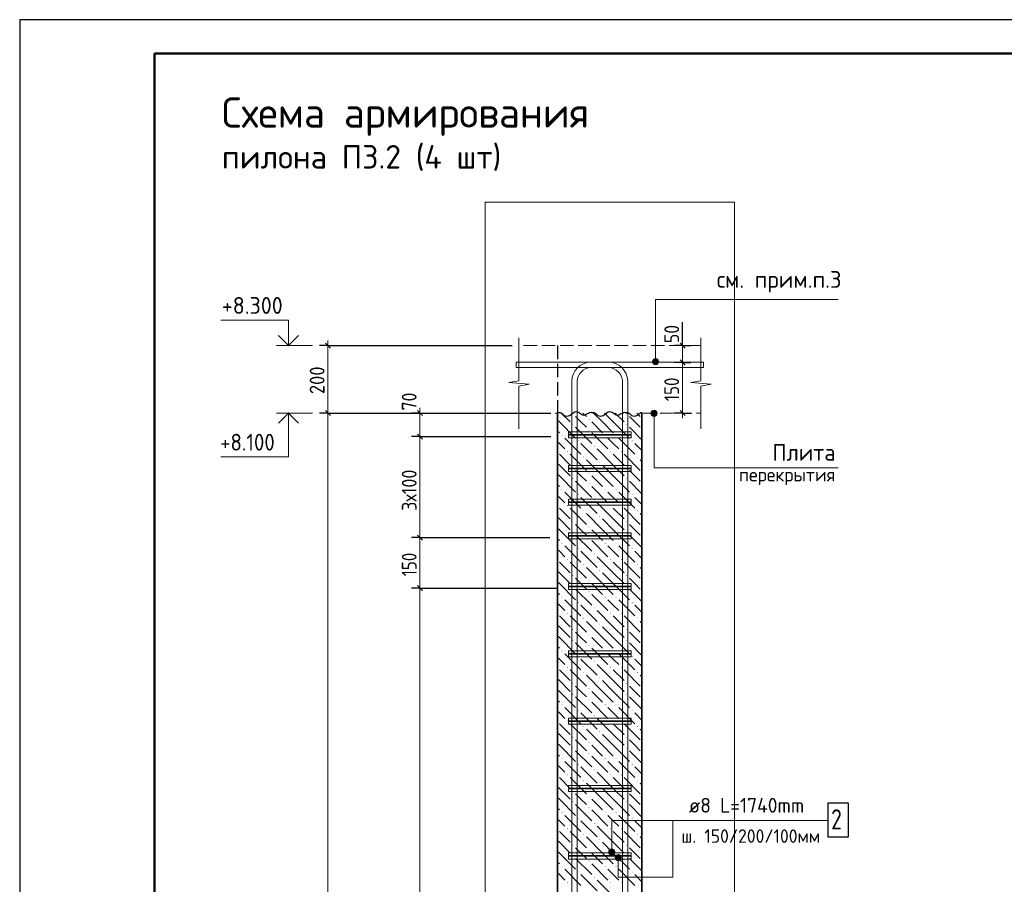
# Model space of a CAD drawing. Header units: millimetres. Extents: x 0 to 50400, y 0 to 35652.
# Tile 3 of 11: x 0 to 17536, y 20239 to 35640. Entities that reach past the tile are written whole.
import ezdxf

# ---------------------------------------------------------------- set-up
doc = ezdxf.new("R2010")
doc.units = ezdxf.units.MM
doc.linetypes.add('______2', pattern=[324, 240, -84])
for name, color, linetype, lineweight in [('Standard', 7, 'Continuous', 25), ('ЖБ Перекрытие верхний уровень', 7, 'Continuous', 35), ('ЖБ Пилон', 7, 'Continuous', 35), ('Заголовок чертежа', 7, 'Continuous', 25), ('Позиционная метка диаметр_ шаг', 7, 'Continuous', 13), ('Позиционная метка линия выноска', 7, 'Continuous', 13), ('Примечания', 7, 'Continuous', 13), ('Размерная линия_ общее', 7, 'Continuous', 13)]:
    doc.layers.add(name, color=color, linetype=linetype, lineweight=lineweight)
doc.layers.add('Размерная выноска', color=7, linetype='Continuous')
doc.layers.add('Стена фоновая арматура Х1', color=7, linetype='______2', true_color=0xa0a0a0)
doc.layers.add('Стена Хомут', color=7, linetype='______2', true_color=0xa0a0a0)
doc.styles.add('ISOCPEUR', font='txt')

msp = doc.modelspace()

# ---------------------------------------------------------------- hatches: boundary and pattern name
at = {"layer": 'ЖБ Пилон', "linetype": 'Continuous', "lineweight": 18, "transparency": 33554687}
for points in [[(9844, 28619), (9852, 28627), (9859, 28619), (9852, 28611)], [(10804, 28619), (10812, 28627), (10819, 28619), (10812, 28611)], [(9844, 28427), (9852, 28435), (9859, 28427), (9852, 28419)], [(10132, 28523), (10140, 28531), (10147, 28523), (10140, 28515)], [(10804, 28427), (10812, 28435), (10819, 28427), (10812, 28419)], [(9652, 28235), (9660, 28243), (9667, 28235), (9660, 28227)], [(10132, 28331), (10140, 28339), (10147, 28331), (10140, 28323)], [(10420, 28235), (10428, 28243), (10435, 28235), (10428, 28227)], [(10612, 28235), (10620, 28243), (10627, 28235), (10620, 28227)], [(9940, 28139), (9948, 28147), (9955, 28139), (9948, 28131)], [(10900, 28139), (10908, 28147), (10915, 28139), (10908, 28131)], [(9748, 27947), (9756, 27955), (9763, 27947), (9756, 27939)], [(10228, 28043), (10236, 28051), (10243, 28043), (10236, 28035)], [(10516, 27947), (10524, 27955), (10531, 27947), (10524, 27939)], [(10708, 27947), (10716, 27955), (10723, 27947), (10716, 27939)], [(10036, 27851), (10044, 27859), (10051, 27851), (10044, 27843)], [(10324, 27755), (10332, 27763), (10339, 27755), (10332, 27747)], [(10996, 27851), (11004, 27859), (11011, 27851), (11004, 27843)], [(9844, 27659), (9852, 27667), (9859, 27659), (9852, 27651)], [(10132, 27563), (10140, 27571), (10147, 27563), (10140, 27555)], [(10804, 27659), (10812, 27667), (10819, 27659), (10812, 27651)], [(9844, 27467), (9852, 27475), (9859, 27467), (9852, 27459)], [(10132, 27371), (10140, 27379), (10147, 27371), (10140, 27363)], [(10804, 27467), (10812, 27475), (10819, 27467), (10812, 27459)], [(9652, 27275), (9660, 27283), (9667, 27275), (9660, 27267)], [(9940, 27179), (9948, 27187), (9955, 27179), (9948, 27171)], [(10420, 27275), (10428, 27283), (10435, 27275), (10428, 27267)], [(10612, 27275), (10620, 27283), (10627, 27275), (10620, 27267)], [(10900, 27179), (10908, 27187), (10915, 27179), (10908, 27171)], [(10228, 27083), (10236, 27091), (10243, 27083), (10236, 27075)], [(9748, 26987), (9756, 26995), (9763, 26987), (9756, 26979)], [(10036, 26891), (10044, 26899), (10051, 26891), (10044, 26883)], [(10516, 26987), (10524, 26995), (10531, 26987), (10524, 26979)], [(10708, 26987), (10716, 26995), (10723, 26987), (10716, 26979)], [(10996, 26891), (11004, 26899), (11011, 26891), (11004, 26883)], [(9844, 26699), (9852, 26707), (9859, 26699), (9852, 26691)], [(10324, 26795), (10332, 26803), (10339, 26795), (10332, 26787)], [(10804, 26699), (10812, 26707), (10819, 26699), (10812, 26691)], [(9844, 26507), (9852, 26515), (9859, 26507), (9852, 26499)], [(10132, 26603), (10140, 26611), (10147, 26603), (10140, 26595)], [(10804, 26507), (10812, 26515), (10819, 26507), (10812, 26499)], [(9652, 26315), (9660, 26323), (9667, 26315), (9660, 26307)], [(10132, 26411), (10140, 26419), (10147, 26411), (10140, 26403)], [(10420, 26315), (10428, 26323), (10435, 26315), (10428, 26307)], [(10612, 26315), (10620, 26323), (10627, 26315), (10620, 26307)], [(9940, 26219), (9948, 26227), (9955, 26219), (9948, 26211)], [(10228, 26123), (10236, 26131), (10243, 26123), (10236, 26115)], [(10900, 26219), (10908, 26227), (10915, 26219), (10908, 26211)], [(9748, 26027), (9756, 26035), (9763, 26027), (9756, 26019)], [(10516, 26027), (10524, 26035), (10531, 26027), (10524, 26019)], [(10708, 26027), (10716, 26035), (10723, 26027), (10716, 26019)], [(10036, 25931), (10044, 25939), (10051, 25931), (10044, 25923)], [(10324, 25835), (10332, 25843), (10339, 25835), (10332, 25827)], [(10996, 25931), (11004, 25939), (11011, 25931), (11004, 25923)], [(9844, 25739), (9852, 25747), (9859, 25739), (9852, 25731)], [(10132, 25643), (10140, 25651), (10147, 25643), (10140, 25635)], [(10804, 25739), (10812, 25747), (10819, 25739), (10812, 25731)], [(9844, 25547), (9852, 25555), (9859, 25547), (9852, 25539)], [(10132, 25451), (10140, 25459), (10147, 25451), (10140, 25443)], [(10804, 25547), (10812, 25555), (10819, 25547), (10812, 25539)], [(9652, 25355), (9660, 25363), (9667, 25355), (9660, 25347)], [(9940, 25259), (9948, 25267), (9955, 25259), (9948, 25251)], [(10420, 25355), (10428, 25363), (10435, 25355), (10428, 25347)], [(10612, 25355), (10620, 25363), (10627, 25355), (10620, 25347)], [(10900, 25259), (10908, 25267), (10915, 25259), (10908, 25251)], [(10228, 25163), (10236, 25171), (10243, 25163), (10236, 25155)], [(9748, 25067), (9756, 25075), (9763, 25067), (9756, 25059)], [(10036, 24971), (10044, 24979), (10051, 24971), (10044, 24963)], [(10516, 25067), (10524, 25075), (10531, 25067), (10524, 25059)], [(10708, 25067), (10716, 25075), (10723, 25067), (10716, 25059)], [(10996, 24971), (11004, 24979), (11011, 24971), (11004, 24963)], [(9844, 24779), (9852, 24787), (9859, 24779), (9852, 24771)], [(10324, 24875), (10332, 24883), (10339, 24875), (10332, 24867)], [(10804, 24779), (10812, 24787), (10819, 24779), (10812, 24771)], [(9844, 24587), (9852, 24595), (9859, 24587), (9852, 24579)], [(10132, 24683), (10140, 24691), (10147, 24683), (10140, 24675)], [(10804, 24587), (10812, 24595), (10819, 24587), (10812, 24579)], [(9652, 24395), (9660, 24403), (9667, 24395), (9660, 24387)], [(10132, 24491), (10140, 24499), (10147, 24491), (10140, 24483)], [(10420, 24395), (10428, 24403), (10435, 24395), (10428, 24387)], [(10612, 24395), (10620, 24403), (10627, 24395), (10620, 24387)], [(9940, 24299), (9948, 24307), (9955, 24299), (9948, 24291)], [(10228, 24203), (10236, 24211), (10243, 24203), (10236, 24195)], [(10900, 24299), (10908, 24307), (10915, 24299), (10908, 24291)], [(9748, 24107), (9756, 24115), (9763, 24107), (9756, 24099)], [(10516, 24107), (10524, 24115), (10531, 24107), (10524, 24099)], [(10708, 24107), (10716, 24115), (10723, 24107), (10716, 24099)], [(10036, 24011), (10044, 24019), (10051, 24011), (10044, 24003)], [(10324, 23915), (10332, 23923), (10339, 23915), (10332, 23907)], [(10996, 24011), (11004, 24019), (11011, 24011), (11004, 24003)], [(9844, 23819), (9852, 23827), (9859, 23819), (9852, 23811)], [(10132, 23723), (10140, 23731), (10147, 23723), (10140, 23715)], [(10804, 23819), (10812, 23827), (10819, 23819), (10812, 23811)], [(9844, 23627), (9852, 23635), (9859, 23627), (9852, 23619)], [(10132, 23531), (10140, 23539), (10147, 23531), (10140, 23523)], [(10804, 23627), (10812, 23635), (10819, 23627), (10812, 23619)], [(9652, 23435), (9660, 23443), (9667, 23435), (9660, 23427)], [(9940, 23339), (9948, 23347), (9955, 23339), (9948, 23331)], [(10420, 23435), (10428, 23443), (10435, 23435), (10428, 23427)], [(10612, 23435), (10620, 23443), (10627, 23435), (10620, 23427)], [(10900, 23339), (10908, 23347), (10915, 23339), (10908, 23331)], [(9748, 23147), (9756, 23155), (9763, 23147), (9756, 23139)], [(10228, 23243), (10236, 23251), (10243, 23243), (10236, 23235)], [(10516, 23147), (10524, 23155), (10531, 23147), (10524, 23139)], [(10708, 23147), (10716, 23155), (10723, 23147), (10716, 23139)], [(10036, 23051), (10044, 23059), (10051, 23051), (10044, 23043)], [(10996, 23051), (11004, 23059), (11011, 23051), (11004, 23043)], [(9844, 22859), (9852, 22867), (9859, 22859), (9852, 22851)], [(10324, 22955), (10332, 22963), (10339, 22955), (10332, 22947)], [(10804, 22859), (10812, 22867), (10819, 22859), (10812, 22851)], [(9844, 22667), (9852, 22675), (9859, 22667), (9852, 22659)], [(10132, 22763), (10140, 22771), (10147, 22763), (10140, 22755)], [(10804, 22667), (10812, 22675), (10819, 22667), (10812, 22659)], [(9652, 22475), (9660, 22483), (9667, 22475), (9660, 22467)], [(10132, 22571), (10140, 22579), (10147, 22571), (10140, 22563)], [(10420, 22475), (10428, 22483), (10435, 22475), (10428, 22467)], [(10612, 22475), (10620, 22483), (10627, 22475), (10620, 22467)], [(9940, 22379), (9948, 22387), (9955, 22379), (9948, 22371)], [(10228, 22283), (10236, 22291), (10243, 22283), (10236, 22275)], [(10900, 22379), (10908, 22387), (10915, 22379), (10908, 22371)], [(9748, 22187), (9756, 22195), (9763, 22187), (9756, 22179)], [(10036, 22091), (10044, 22099), (10051, 22091), (10044, 22083)], [(10516, 22187), (10524, 22195), (10531, 22187), (10524, 22179)], [(10708, 22187), (10716, 22195), (10723, 22187), (10716, 22179)], [(10996, 22091), (11004, 22099), (11011, 22091), (11004, 22083)], [(10324, 21995), (10332, 22003), (10339, 21995), (10332, 21987)], [(9844, 21899), (9852, 21907), (9859, 21899), (9852, 21891)], [(10132, 21803), (10140, 21811), (10147, 21803), (10140, 21795)], [(10804, 21899), (10812, 21907), (10819, 21899), (10812, 21891)], [(9844, 21707), (9852, 21715), (9859, 21707), (9852, 21699)], [(10132, 21611), (10140, 21619), (10147, 21611), (10140, 21603)], [(10804, 21707), (10812, 21715), (10819, 21707), (10812, 21699)], [(9652, 21515), (9660, 21523), (9667, 21515), (9660, 21507)], [(9940, 21419), (9948, 21427), (9955, 21419), (9948, 21411)], [(10420, 21515), (10428, 21523), (10435, 21515), (10428, 21507)], [(10612, 21515), (10620, 21523), (10627, 21515), (10620, 21507)], [(10900, 21419), (10908, 21427), (10915, 21419), (10908, 21411)], [(9748, 21227), (9756, 21235), (9763, 21227), (9756, 21219)], [(10228, 21323), (10236, 21331), (10243, 21323), (10236, 21315)], [(10516, 21227), (10524, 21235), (10531, 21227), (10524, 21219)], [(10708, 21227), (10716, 21235), (10723, 21227), (10716, 21219)], [(10036, 21131), (10044, 21139), (10051, 21131), (10044, 21123)], [(10324, 21035), (10332, 21043), (10339, 21035), (10332, 21027)], [(10996, 21131), (11004, 21139), (11011, 21131), (11004, 21123)], [(9844, 20939), (9852, 20947), (9859, 20939), (9852, 20931)], [(10804, 20939), (10812, 20947), (10819, 20939), (10812, 20931)], [(9844, 20747), (9852, 20755), (9859, 20747), (9852, 20739)], [(10132, 20843), (10140, 20851), (10147, 20843), (10140, 20835)], [(10804, 20747), (10812, 20755), (10819, 20747), (10812, 20739)], [(9652, 20555), (9660, 20563), (9667, 20555), (9660, 20547)], [(10132, 20651), (10140, 20659), (10147, 20651), (10140, 20643)], [(10420, 20555), (10428, 20563), (10435, 20555), (10428, 20547)], [(10612, 20555), (10620, 20563), (10627, 20555), (10620, 20547)], [(9940, 20459), (9948, 20467), (9955, 20459), (9948, 20451)], [(10228, 20363), (10236, 20371), (10243, 20363), (10236, 20355)], [(10900, 20459), (10908, 20467), (10915, 20459), (10908, 20451)], [(9748, 20267), (9756, 20275), (9763, 20267), (9756, 20259)], [(10516, 20267), (10524, 20275), (10531, 20267), (10524, 20259)], [(10708, 20267), (10716, 20275), (10723, 20267), (10716, 20259)]]:
    msp.add_hatch(color=7, dxfattribs=at).paths.add_polyline_path(points, flags=16)
at = {"layer": 'Позиционная метка линия выноска', "linetype": 'Continuous', "lineweight": 13, "transparency": 33554687}
for points in [[(11270, 29547), (11378, 29547), (11371, 29574)], [(11270, 29547), (11371, 29574), (11278, 29574)], [(11278, 29520), (11378, 29547), (11270, 29547)], [(11278, 29574), (11371, 29574), (11351, 29593)], [(11278, 29574), (11351, 29593), (11297, 29593)], [(11278, 29520), (11371, 29520), (11378, 29547)], [(11297, 29500), (11371, 29520), (11278, 29520)], [(11297, 29593), (11351, 29593), (11324, 29601)], [(11297, 29500), (11351, 29500), (11371, 29520)], [(11351, 29500), (11297, 29500), (11324, 29493)], [(11346, 28656), (11253, 28656), (11246, 28629)], [(11346, 28656), (11246, 28629), (11353, 28629)], [(11353, 28629), (11246, 28629), (11253, 28602)], [(11326, 28676), (11272, 28676), (11253, 28656)], [(11326, 28676), (11253, 28656), (11346, 28656)], [(11353, 28629), (11253, 28602), (11346, 28602)], [(11346, 28602), (11253, 28602), (11272, 28583)], [(11272, 28676), (11326, 28676), (11299, 28683)], [(11346, 28602), (11272, 28583), (11326, 28583)], [(11326, 28583), (11272, 28583), (11299, 28575)], [(10518, 20862), (10572, 20862), (10545, 20870)], [(10592, 20843), (10499, 20843), (10491, 20816)], [(10592, 20843), (10491, 20816), (10599, 20816)], [(10599, 20816), (10491, 20816), (10499, 20789)], [(10572, 20862), (10518, 20862), (10499, 20843)], [(10572, 20862), (10499, 20843), (10592, 20843)], [(10599, 20816), (10499, 20789), (10592, 20789)], [(10592, 20789), (10499, 20789), (10518, 20769)], [(10592, 20789), (10518, 20769), (10572, 20769)], [(10572, 20769), (10518, 20769), (10545, 20762)], [(10606, 20714), (10714, 20714), (10706, 20741)], [(10606, 20714), (10706, 20741), (10613, 20741)], [(10613, 20687), (10714, 20714), (10606, 20714)], [(10613, 20741), (10706, 20741), (10687, 20760)], [(10613, 20741), (10687, 20760), (10633, 20760)], [(10613, 20687), (10706, 20687), (10714, 20714)], [(10633, 20760), (10687, 20760), (10660, 20768)], [(10633, 20667), (10706, 20687), (10613, 20687)], [(10633, 20667), (10687, 20667), (10706, 20687)], [(10687, 20667), (10633, 20667), (10660, 20660)]]:
    msp.add_hatch(color=7, dxfattribs=at).paths.add_polyline_path(points)

# ---------------------------------------------------------------- linework, layer by layer
at = {"layer": 'Standard', "color": 7, "linetype": 'Continuous', "lineweight": 25, "transparency": 33554687}
msp.add_line((2400, 35040), (2400, 1270), dxfattribs=at)
at = {"layer": 'Standard', "color": 7, "linetype": 'Continuous', "lineweight": 13, "transparency": 33554687}
for p, q in [((5212, 29834), (4576, 29834)), ((5212, 28634), (4576, 28634))]:
    msp.add_line(p, q, dxfattribs=at)
at = {"layer": 'Standard', "color": 7, "linetype": 'Continuous', "lineweight": 25, "transparency": 33554687}
msp.add_lwpolyline([(0, 0), (50400, 0), (50400, 35640), (0, 35640), (0, 0)], close=True, dxfattribs=at)
at = {"layer": 'Standard', "color": 7, "linetype": 'Continuous', "lineweight": 13, "transparency": 33554687}
for points in [[(50400, 35640), (0, 35640), (0, 0), (50400, 0), (50400, 35640)], [(50400, 35640), (0, 35640), (0, 0), (50400, 0), (50400, 35640)], [(4785, 29834), (4785, 30290), (3585, 30290)], [(4785, 28634), (4785, 27854), (3585, 27854)]]:
    msp.add_lwpolyline(points, dxfattribs=at)
at = {"layer": 'Standard', "color": 7, "linetype": 'Continuous', "lineweight": 50, "transparency": 33554687}
msp.add_lwpolyline([(2400, 35040), (49800, 35040), (49800, 600), (2400, 600), (2400, 35040)], close=True, dxfattribs=at)
at = {"layer": 'Standard', "color": 254, "linetype": 'Continuous', "lineweight": 18, "true_color": 0xc4c4ff, "transparency": 33554687}
msp.add_lwpolyline([(8291, 2078), (12731, 2078), (12731, 32387), (8291, 32387), (8291, 2078)], dxfattribs=at)
at = {"layer": 'Standard', "color": 7, "linetype": 'Continuous', "lineweight": 35, "transparency": 33554687}
for points in [[(4963, 30012), (4785, 29834), (4607, 30012)], [(4963, 28455), (4785, 28634), (4607, 28455)]]:
    msp.add_lwpolyline(points, dxfattribs=at)
at = {"layer": 'ЖБ Перекрытие верхний уровень', "color": 7, "linetype": '______2', "lineweight": 18, "transparency": 33554687}
for p, q in [((12131, 29834), (8891, 29834)), ((8891, 28634), (9581, 28634)), ((11081, 28634), (12131, 28634))]:
    msp.add_line(p, q, dxfattribs=at)
at = {"layer": 'ЖБ Перекрытие верхний уровень', "color": 253, "linetype": '______2', "lineweight": -3, "true_color": 0xababab, "transparency": 33554687}
for p in [(9581, 29834), (9581, 28634)]:
    msp.add_line(p, (9581, 28634), dxfattribs=at)
at = {"layer": 'ЖБ Пилон', "color": 7, "linetype": 'Continuous', "lineweight": 35, "transparency": 33554687}
for p, q in [((9581, 28634), (9581, 4634)), ((11081, 4634), (11081, 28634))]:
    msp.add_line(p, q, dxfattribs=at)
at = {"layer": 'ЖБ Пилон', "color": 9, "linetype": 'Continuous', "lineweight": 18, "true_color": 0xc7c7c7, "transparency": 33554687}
for p, q in [((9645, 28634), (9804, 28475)), ((10029, 28634), (10092, 28571)), ((10380, 28475), (10221, 28634)), ((10413, 28634), (10572, 28475)), ((10605, 28634), (10764, 28475)), ((10989, 28634), (11052, 28571)), ((9581, 28505), (9612, 28475)), ((9612, 28475), (9900, 28187)), ((9996, 28475), (9900, 28571)), ((10092, 28379), (9996, 28475)), ((10188, 28475), (10380, 28283)), ((10380, 28475), (10572, 28283)), ((10572, 28475), (10860, 28187)), ((10956, 28475), (10860, 28571)), ((11052, 28379), (10956, 28475)), ((9581, 28313), (9612, 28283)), ((9900, 28379), (10188, 28091)), ((10188, 28283), (10476, 27995)), ((10860, 28379), (11081, 28157)), ((9612, 28091), (9581, 28121)), ((9708, 27995), (9612, 28091)), ((9708, 28187), (9996, 27899)), ((9996, 28091), (10284, 27803)), ((10572, 28091), (10476, 28187)), ((10668, 27995), (10572, 28091)), ((10668, 28187), (10956, 27899)), ((10956, 28091), (11081, 27965)), ((9612, 27899), (9804, 27707)), ((9804, 27899), (10092, 27611)), ((10572, 27707), (10284, 27995)), ((10572, 27899), (10764, 27707)), ((10764, 27899), (11052, 27611)), ((9612, 27707), (9581, 27737)), ((9612, 27707), (9804, 27515)), ((10380, 27515), (10092, 27803)), ((10380, 27707), (10572, 27515)), ((10572, 27707), (10764, 27515)), ((11081, 27773), (11052, 27803)), ((9581, 27545), (9612, 27515)), ((9996, 27515), (9900, 27611)), ((10956, 27515), (10860, 27611)), ((9612, 27515), (9900, 27227)), ((9900, 27419), (10188, 27131)), ((10092, 27419), (9996, 27515)), ((10188, 27515), (10380, 27323)), ((10380, 27515), (10572, 27323)), ((10572, 27515), (10860, 27227)), ((10860, 27419), (11081, 27197)), ((11052, 27419), (10956, 27515)), ((9581, 27353), (9612, 27323)), ((9708, 27227), (9996, 26939)), ((10188, 27323), (10476, 27035)), ((10572, 27131), (10476, 27227)), ((10668, 27227), (10956, 26939)), ((9612, 27131), (9581, 27161)), ((9708, 27035), (9612, 27131)), ((9996, 27131), (10284, 26843)), ((10572, 26747), (10284, 27035)), ((10668, 27035), (10572, 27131)), ((10956, 27131), (11081, 27005)), ((9612, 26939), (9804, 26747)), ((9804, 26939), (10092, 26651)), ((10380, 26555), (10092, 26843)), ((10572, 26939), (10764, 26747)), ((10764, 26939), (11052, 26651)), ((11081, 26813), (11052, 26843)), ((9612, 26747), (9581, 26777)), ((9612, 26747), (9804, 26555)), ((10380, 26747), (10572, 26555)), ((10572, 26747), (10764, 26555)), ((9581, 26585), (9612, 26555)), ((9612, 26555), (9900, 26267)), ((9996, 26555), (9900, 26651)), ((10092, 26459), (9996, 26555)), ((10188, 26555), (10380, 26363)), ((10380, 26555), (10572, 26363)), ((10572, 26555), (10860, 26267)), ((10956, 26555), (10860, 26651)), ((11052, 26459), (10956, 26555)), ((9581, 26393), (9612, 26363)), ((9900, 26459), (10188, 26171)), ((10188, 26363), (10476, 26075)), ((10860, 26459), (11081, 26237)), ((9612, 26171), (9581, 26201)), ((9708, 26075), (9612, 26171)), ((9708, 26267), (9996, 25979)), ((9996, 26171), (10284, 25883)), ((10572, 26171), (10476, 26267)), ((10668, 26075), (10572, 26171)), ((10668, 26267), (10956, 25979)), ((10956, 26171), (11081, 26045)), ((9612, 25979), (9804, 25787)), ((9804, 25979), (10092, 25691)), ((10572, 25787), (10284, 26075)), ((10572, 25979), (10764, 25787)), ((10764, 25979), (11052, 25691)), ((9612, 25787), (9581, 25817)), ((9612, 25787), (9804, 25595)), ((10380, 25595), (10092, 25883)), ((10380, 25787), (10572, 25595)), ((10572, 25787), (10764, 25595)), ((11081, 25853), (11052, 25883)), ((9581, 25625), (9612, 25595)), ((9996, 25595), (9900, 25691)), ((10956, 25595), (10860, 25691)), ((9581, 25433), (9612, 25403)), ((9612, 25595), (9900, 25307)), ((9900, 25499), (10188, 25211)), ((10092, 25499), (9996, 25595)), ((10188, 25595), (10380, 25403)), ((10380, 25595), (10572, 25403)), ((10572, 25595), (10860, 25307)), ((10860, 25499), (11081, 25277)), ((11052, 25499), (10956, 25595)), ((9708, 25307), (9996, 25019)), ((10188, 25403), (10476, 25115)), ((10572, 25211), (10476, 25307)), ((10668, 25307), (10956, 25019)), ((9612, 25211), (9581, 25241)), ((9708, 25115), (9612, 25211)), ((9996, 25211), (10284, 24923)), ((10572, 24827), (10284, 25115)), ((10668, 25115), (10572, 25211)), ((10956, 25211), (11081, 25085)), ((9612, 25019), (9804, 24827)), ((9804, 25019), (10092, 24731)), ((10380, 24635), (10092, 24923)), ((10572, 25019), (10764, 24827)), ((10764, 25019), (11052, 24731)), ((11081, 24893), (11052, 24923)), ((9612, 24827), (9581, 24857)), ((9612, 24827), (9804, 24635)), ((9996, 24635), (9900, 24731)), ((10380, 24827), (10572, 24635)), ((10572, 24827), (10764, 24635)), ((10956, 24635), (10860, 24731)), ((9581, 24665), (9612, 24635)), ((9612, 24635), (9900, 24347)), ((10092, 24539), (9996, 24635)), ((10188, 24635), (10380, 24443)), ((10380, 24635), (10572, 24443)), ((10572, 24635), (10860, 24347)), ((11052, 24539), (10956, 24635)), ((9581, 24473), (9612, 24443)), ((9900, 24539), (10188, 24251)), ((10188, 24443), (10476, 24155)), ((10860, 24539), (11081, 24317)), ((9612, 24251), (9581, 24281)), ((9708, 24155), (9612, 24251)), ((9708, 24347), (9996, 24059)), ((9996, 24251), (10284, 23963)), ((10572, 24251), (10476, 24347)), ((10668, 24155), (10572, 24251)), ((10668, 24347), (10956, 24059)), ((10956, 24251), (11081, 24125)), ((9612, 24059), (9804, 23867)), ((9804, 24059), (10092, 23771)), ((10572, 23867), (10284, 24155)), ((10572, 24059), (10764, 23867)), ((10764, 24059), (11052, 23771)), ((9612, 23867), (9581, 23897)), ((9612, 23867), (9804, 23675)), ((10380, 23675), (10092, 23963)), ((10380, 23867), (10572, 23675)), ((10572, 23867), (10764, 23675)), ((11081, 23933), (11052, 23963)), ((9581, 23705), (9612, 23675)), ((9612, 23675), (9900, 23387)), ((9996, 23675), (9900, 23771)), ((10092, 23579), (9996, 23675)), ((10188, 23675), (10380, 23483)), ((10380, 23675), (10572, 23483)), ((10572, 23675), (10860, 23387)), ((10956, 23675), (10860, 23771)), ((11052, 23579), (10956, 23675)), ((9581, 23513), (9612, 23483)), ((9900, 23579), (10188, 23291)), ((10860, 23579), (11081, 23357)), ((9708, 23387), (9996, 23099)), ((10188, 23483), (10476, 23195)), ((10572, 23291), (10476, 23387)), ((10668, 23387), (10956, 23099)), ((9612, 23291), (9581, 23321)), ((9708, 23195), (9612, 23291)), ((9996, 23291), (10284, 23003)), ((10572, 22907), (10284, 23195)), ((10668, 23195), (10572, 23291)), ((10956, 23291), (11081, 23165)), ((9612, 23099), (9804, 22907)), ((9804, 23099), (10092, 22811)), ((10380, 22715), (10092, 23003)), ((10572, 23099), (10764, 22907)), ((10764, 23099), (11052, 22811)), ((11081, 22973), (11052, 23003)), ((9612, 22907), (9581, 22937)), ((9612, 22907), (9804, 22715)), ((9996, 22715), (9900, 22811)), ((10380, 22907), (10572, 22715)), ((10572, 22907), (10764, 22715)), ((10956, 22715), (10860, 22811)), ((9581, 22745), (9612, 22715)), ((9612, 22715), (9900, 22427)), ((10092, 22619), (9996, 22715)), ((10188, 22715), (10380, 22523)), ((10380, 22715), (10572, 22523)), ((10572, 22715), (10860, 22427)), ((11052, 22619), (10956, 22715)), ((9581, 22553), (9612, 22523)), ((9900, 22619), (10188, 22331)), ((10188, 22523), (10476, 22235)), ((10860, 22619), (11081, 22397)), ((9612, 22331), (9581, 22361)), ((9708, 22235), (9612, 22331)), ((9708, 22427), (9996, 22139)), ((9996, 22331), (10284, 22043)), ((10572, 22331), (10476, 22427)), ((10668, 22235), (10572, 22331)), ((10668, 22427), (10956, 22139)), ((10956, 22331), (11081, 22205)), ((9612, 22139), (9804, 21947)), ((9804, 22139), (10092, 21851)), ((10572, 21947), (10284, 22235)), ((10572, 22139), (10764, 21947)), ((10764, 22139), (11052, 21851)), ((9612, 21947), (9581, 21977)), ((9612, 21947), (9804, 21755)), ((10380, 21755), (10092, 22043)), ((10380, 21947), (10572, 21755)), ((10572, 21947), (10764, 21755)), ((11081, 22013), (11052, 22043)), ((9581, 21785), (9612, 21755)), ((9612, 21755), (9900, 21467)), ((9996, 21755), (9900, 21851)), ((10092, 21659), (9996, 21755)), ((10188, 21755), (10380, 21563)), ((10380, 21755), (10572, 21563)), ((10572, 21755), (10860, 21467)), ((10956, 21755), (10860, 21851)), ((11052, 21659), (10956, 21755)), ((9581, 21593), (9612, 21563)), ((9900, 21659), (10188, 21371)), ((10860, 21659), (11081, 21437)), ((9612, 21371), (9581, 21401)), ((9708, 21467), (9996, 21179)), ((10188, 21563), (10476, 21275)), ((10572, 21371), (10476, 21467)), ((10668, 21467), (10956, 21179)), ((9708, 21275), (9612, 21371)), ((9996, 21371), (10284, 21083)), ((10572, 20987), (10284, 21275)), ((10668, 21275), (10572, 21371)), ((10956, 21371), (11081, 21245)), ((9612, 21179), (9804, 20987)), ((9804, 21179), (10092, 20891)), ((10380, 20795), (10092, 21083)), ((10572, 21179), (10764, 20987)), ((10764, 21179), (11052, 20891)), ((11081, 21053), (11052, 21083)), ((9612, 20987), (9581, 21017)), ((9612, 20987), (9804, 20795)), ((9996, 20795), (9900, 20891)), ((10380, 20987), (10572, 20795)), ((10572, 20987), (10764, 20795)), ((10956, 20795), (10860, 20891)), ((9581, 20825), (9612, 20795)), ((9612, 20795), (9900, 20507)), ((9900, 20699), (10188, 20411)), ((10092, 20699), (9996, 20795)), ((10188, 20795), (10380, 20603)), ((10380, 20795), (10572, 20603)), ((10572, 20795), (10860, 20507)), ((10860, 20699), (11081, 20477)), ((11052, 20699), (10956, 20795)), ((9581, 20633), (9612, 20603)), ((10188, 20603), (10476, 20315)), ((9612, 20411), (9581, 20441)), ((9708, 20315), (9612, 20411)), ((9708, 20507), (9996, 20219)), ((9996, 20411), (10284, 20123)), ((10572, 20411), (10476, 20507)), ((10668, 20315), (10572, 20411)), ((10668, 20507), (10956, 20219)), ((10956, 20411), (11081, 20285)), ((10572, 20027), (10284, 20315))]:
    msp.add_line(p, q, dxfattribs=at)
at = {"layer": 'Позиционная метка линия выноска', "color": 7, "linetype": 'Continuous', "lineweight": 13, "transparency": 33554687}
for p, q in [((11270, 29547), (11270, 29547)), ((11324, 29601), (11324, 29601)), ((11324, 29493), (11324, 29493)), ((11378, 29547), (11378, 29547)), ((11246, 28629), (11246, 28629)), ((11299, 28683), (11299, 28683)), ((11353, 28629), (11353, 28629)), ((11299, 28575), (11299, 28575)), ((10545, 20870), (10545, 20870)), ((10491, 20816), (10491, 20816)), ((10545, 20762), (10545, 20762)), ((10599, 20816), (10599, 20816)), ((10606, 20714), (10606, 20714)), ((10660, 20768), (10660, 20768)), ((10714, 20714), (10714, 20714)), ((10660, 20660), (10660, 20660))]:
    msp.add_line(p, q, dxfattribs=at)
for points in [[(11324, 29547), (11324, 30656), (14575, 30656)], [(11299, 28629), (11299, 27657), (14575, 27657)], [(14407, 21374), (10545, 21374), (10545, 20816)], [(11633, 21374), (11633, 21162), (11633, 20366), (10660, 20366), (10660, 20714)]]:
    msp.add_lwpolyline(points, dxfattribs=at)
for centre in [(11324, 29547), (11299, 28629), (10545, 20816), (10660, 20714)]:
    msp.add_circle(centre, 54, dxfattribs=at)
at = {"layer": 'Примечания', "color": 7, "linetype": 'Continuous', "lineweight": 13, "transparency": 33554687}
for p, q in [((8892, 29972), (8892, 29210)), ((12132, 29972), (12132, 29210)), ((8892, 29210), (8712, 29178)), ((8712, 29178), (9072, 29145)), ((9072, 29145), (8892, 29113)), ((8892, 29113), (8892, 28352)), ((12132, 29210), (11952, 29178)), ((11952, 29178), (12312, 29145)), ((12312, 29145), (12132, 29113)), ((12132, 29113), (12132, 28352)), ((8892, 28352), (8892, 28352)), ((12132, 28352), (12132, 28352))]:
    msp.add_line(p, q, dxfattribs=at)
at = {"layer": 'Примечания', "color": 7, "linetype": 'Continuous', "lineweight": 25, "transparency": 33554687}
for points in [[(9581, 28644), (9604, 28644), (9628, 28641), (9649, 28633), (9667, 28620), (9682, 28604), (9699, 28591), (9721, 28583), (9745, 28579), (9768, 28584), (9790, 28592), (9811, 28602), (9829, 28615), (9845, 28629), (9862, 28642), (9883, 28653), (9905, 28659), (9929, 28658), (9953, 28652), (9970, 28639), (9986, 28624), (10003, 28610), (10023, 28600), (10047, 28598), (10070, 28603), (10091, 28612), (10112, 28623), (10133, 28633), (10153, 28642), (10177, 28647), (10181, 28647)], [(10181, 28644), (10204, 28644), (10228, 28641), (10249, 28633), (10267, 28620), (10282, 28604), (10299, 28591), (10321, 28583), (10345, 28579), (10368, 28584), (10390, 28592), (10411, 28602), (10429, 28615), (10445, 28629), (10462, 28642), (10483, 28653), (10505, 28659), (10529, 28658), (10553, 28652), (10570, 28639), (10586, 28624), (10603, 28610), (10623, 28600), (10647, 28598), (10670, 28603), (10691, 28612), (10712, 28623), (10733, 28633), (10753, 28642), (10777, 28647), (10781, 28647)], [(10781, 28644), (10804, 28644), (10828, 28641), (10849, 28633), (10867, 28620), (10882, 28604), (10899, 28591), (10921, 28583), (10945, 28579), (10968, 28584), (10990, 28592), (11011, 28602), (11029, 28615), (11045, 28629), (11062, 28642), (11081, 28652)]]:
    msp.add_lwpolyline(points, dxfattribs=at)
at = {"layer": 'Размерная выноска', "color": 7, "linetype": 'Continuous', "lineweight": -3, "transparency": 33554687}
msp.add_line((11805, 29834), (11805, 30254), dxfattribs=at)
at = {"layer": 'Размерная линия_ общее', "color": 7, "linetype": 'Continuous', "lineweight": -3, "transparency": 33554687}
for p, q in [((5489, 29834), (5339, 29834)), ((5489, 29834), (5639, 29834)), ((5489, 29834), (8772, 29834)), ((11805, 29834), (11655, 29834)), ((11805, 29834), (11955, 29834)), ((11805, 29534), (11655, 29534)), ((11805, 29534), (11955, 29534)), ((5489, 28634), (5339, 28634)), ((5489, 28634), (5639, 28634)), ((5489, 28634), (8771, 28634)), ((7129, 28634), (6979, 28634)), ((7129, 28634), (7279, 28634)), ((7129, 28634), (9461, 28634)), ((11805, 28634), (11655, 28634)), ((11805, 28634), (11955, 28634)), ((7129, 28214), (6979, 28214)), ((7129, 28214), (7279, 28214)), ((7129, 28214), (9461, 28214)), ((7129, 26414), (6979, 26414)), ((7129, 26414), (7279, 26414)), ((7129, 26414), (9441, 26414)), ((7129, 25514), (6979, 25514)), ((7129, 25514), (7279, 25514)), ((7129, 25514), (9561, 25514))]:
    msp.add_line(p, q, dxfattribs=at)
at = {"layer": 'Размерная линия_ общее', "color": 7, "linetype": 'Continuous', "lineweight": 25, "transparency": 33554687}
for p, q in [((5444, 29879), (5534, 29789)), ((11850, 29789), (11760, 29879)), ((11850, 29489), (11760, 29579)), ((5444, 28679), (5534, 28589)), ((7174, 28589), (7084, 28679)), ((11850, 28589), (11760, 28679)), ((7174, 28169), (7084, 28259)), ((7174, 26369), (7084, 26459)), ((7174, 25469), (7084, 25559))]:
    msp.add_line(p, q, dxfattribs=at)
at = {"layer": 'Размерная линия_ общее', "color": 7, "linetype": 'Continuous', "lineweight": 13, "transparency": 33554687}
for p, q in [((5489, 29834), (5489, 29924)), ((11805, 29834), (11805, 29924)), ((11805, 29534), (11805, 29834)), ((5489, 28634), (5489, 4634)), ((7129, 28634), (7129, 28724)), ((7129, 28214), (7129, 28634)), ((11805, 28634), (11805, 28544)), ((7129, 26414), (7129, 28214)), ((7129, 25514), (7129, 26414)), ((7129, 12314), (7129, 25514))]:
    msp.add_line(p, q, dxfattribs=at)
for points in [[(5489, 29834), (5489, 28845), (5489, 28845), (5489, 28634)], [(11805, 28634), (11805, 28722), (11805, 28722), (11805, 29534)]]:
    msp.add_lwpolyline(points, dxfattribs=at)
at = {"layer": 'Стена фоновая арматура Х1', "color": 7, "linetype": 'Continuous', "lineweight": 18, "transparency": 33554687}
for points in [[(10733, 4634), (10733, 29204), (10727, 29249), (10712, 29294), (10689, 29336), (10660, 29370), (10626, 29399), (10584, 29422), (10539, 29437), (10493, 29444), (8843, 29444), (8843, 29540), (10500, 29540), (10560, 29531), (10623, 29510), (10681, 29478), (10728, 29438), (10768, 29391), (10800, 29333), (10821, 29270), (10829, 29210), (10829, 4634), (10733, 4634)], [(10733, 4634), (10733, 29204), (10727, 29249), (10712, 29294), (10689, 29336), (10660, 29370), (10626, 29399), (10584, 29422), (10539, 29437), (10493, 29444), (8843, 29444), (8843, 29540), (10500, 29540), (10560, 29531), (10623, 29510), (10681, 29478), (10728, 29438), (10768, 29391), (10800, 29333), (10821, 29270), (10829, 29210), (10829, 4634), (10733, 4634)], [(10733, 4634), (10733, 29204), (10727, 29249), (10712, 29294), (10689, 29336), (10660, 29370), (10626, 29399), (10584, 29422), (10539, 29437), (10493, 29444), (8843, 29444), (8843, 29540), (10500, 29540), (10560, 29531), (10623, 29510), (10681, 29478), (10728, 29438), (10768, 29391), (10800, 29333), (10821, 29270), (10829, 29210), (10829, 4634), (10733, 4634)], [(10733, 4634), (10733, 29204), (10727, 29249), (10712, 29294), (10689, 29336), (10660, 29370), (10626, 29399), (10584, 29422), (10539, 29437), (10493, 29444), (8843, 29444), (8843, 29540), (10500, 29540), (10560, 29531), (10623, 29510), (10681, 29478), (10728, 29438), (10768, 29391), (10800, 29333), (10821, 29270), (10829, 29210), (10829, 4634), (10733, 4634)], [(9833, 4634), (9833, 29210), (9842, 29270), (9863, 29333), (9895, 29391), (9935, 29438), (9982, 29478), (10040, 29510), (10102, 29531), (10163, 29540), (12179, 29540), (12179, 29444), (10169, 29444), (10124, 29437), (10079, 29422), (10037, 29399), (10003, 29370), (9974, 29336), (9951, 29294), (9936, 29249), (9929, 29204), (9929, 4634), (9833, 4634)], [(9833, 4634), (9833, 29210), (9842, 29270), (9863, 29333), (9895, 29391), (9935, 29438), (9982, 29478), (10040, 29510), (10102, 29531), (10163, 29540), (12179, 29540), (12179, 29444), (10169, 29444), (10124, 29437), (10079, 29422), (10037, 29399), (10003, 29370), (9974, 29336), (9951, 29294), (9936, 29249), (9929, 29204), (9929, 4634), (9833, 4634)], [(9833, 4634), (9833, 29210), (9842, 29270), (9863, 29333), (9895, 29391), (9935, 29438), (9982, 29478), (10040, 29510), (10102, 29531), (10163, 29540), (12179, 29540), (12179, 29444), (10169, 29444), (10124, 29437), (10079, 29422), (10037, 29399), (10003, 29370), (9974, 29336), (9951, 29294), (9936, 29249), (9929, 29204), (9929, 4634), (9833, 4634)], [(9833, 4634), (9833, 29210), (9842, 29270), (9863, 29333), (9895, 29391), (9935, 29438), (9982, 29478), (10040, 29510), (10102, 29531), (10163, 29540), (12179, 29540), (12179, 29444), (10169, 29444), (10124, 29437), (10079, 29422), (10037, 29399), (10003, 29370), (9974, 29336), (9951, 29294), (9936, 29249), (9929, 29204), (9929, 4634), (9833, 4634)]]:
    msp.add_lwpolyline(points, dxfattribs=at)
at = {"layer": 'Стена Хомут', "color": 36, "linetype": 'Continuous', "lineweight": 13, "true_color": 0x6e3c1e, "transparency": 33554687}
for points in [[(9773, 28298), (10889, 28298), (10889, 28250), (9773, 28250), (9773, 28298)], [(9773, 28238), (10889, 28238), (10889, 28190), (9773, 28190), (9773, 28238)], [(9773, 27698), (10889, 27698), (10889, 27650), (9773, 27650), (9773, 27698)], [(9773, 27638), (10889, 27638), (10889, 27590), (9773, 27590), (9773, 27638)], [(9773, 27098), (10889, 27098), (10889, 27050), (9773, 27050), (9773, 27098)], [(9773, 27038), (10889, 27038), (10889, 26990), (9773, 26990), (9773, 27038)], [(9773, 26498), (10889, 26498), (10889, 26450), (9773, 26450), (9773, 26498)], [(9773, 26438), (10889, 26438), (10889, 26390), (9773, 26390), (9773, 26438)], [(9773, 25598), (10889, 25598), (10889, 25550), (9773, 25550), (9773, 25598)], [(9773, 25538), (10889, 25538), (10889, 25490), (9773, 25490), (9773, 25538)], [(9773, 24398), (10889, 24398), (10889, 24350), (9773, 24350), (9773, 24398)], [(9773, 24338), (10889, 24338), (10889, 24290), (9773, 24290), (9773, 24338)], [(9773, 23198), (10889, 23198), (10889, 23150), (9773, 23150), (9773, 23198)], [(9773, 23138), (10889, 23138), (10889, 23090), (9773, 23090), (9773, 23138)], [(9773, 21998), (10889, 21998), (10889, 21950), (9773, 21950), (9773, 21998)], [(9773, 21938), (10889, 21938), (10889, 21890), (9773, 21890), (9773, 21938)], [(9773, 20798), (10889, 20798), (10889, 20750), (9773, 20750), (9773, 20798)], [(9773, 20738), (10889, 20738), (10889, 20690), (9773, 20690), (9773, 20738)]]:
    msp.add_lwpolyline(points, dxfattribs=at)
at = {"layer": 'Стена Хомут', "color": 7, "linetype": 'Continuous', "lineweight": 25, "transparency": 33554687}
msp.add_lwpolyline([(14390, 21084), (14762, 21084), (14762, 21684), (14390, 21684), (14390, 21084)], dxfattribs=at)

# ---------------------------------------------------------------- texts
at = {"layer": 'Standard', "color": 7, "linetype": 'Continuous', "lineweight": 25, "transparency": 33554687, "char_height": 300, "attachment_point": 7, "style": 'ISOCPEUR'}
for s, insert, width in [('\\W0.95;+8.300', (3600, 30400), 1281.44), ('\\W0.90;+8.100', (3570, 27964), 1214.11)]:
    msp.add_mtext(s, dxfattribs=dict(at, insert=insert, width=width))
at = {"layer": 'Заголовок чертежа', "color": 7, "linetype": 'Continuous', "lineweight": 50, "transparency": 33554687, "attachment_point": 7, "style": 'ISOCPEUR'}
for s, insert, char_height, width in [('\\W0.98;Схема армирования', (3600, 33570), 540, 6903.3), ('\\W0.98;пилона П3.2 (4 шт)', (3600, 32946), 420, 5244.13)]:
    msp.add_mtext(s, dxfattribs=dict(at, insert=insert, char_height=char_height, width=width))
at = {"layer": 'Позиционная метка диаметр_ шаг', "color": 7, "linetype": 'Continuous', "lineweight": 25, "transparency": 33554687, "attachment_point": 7, "style": 'ISOCPEUR'}
for s, insert, char_height, width in [('\\W0.97;см. прим.п.3', (12415, 30782), 300, 2304.58), ('\\W0.95;Плита', (13405, 27783), 300, 1311.99), ('\\W0.97;перекрытия', (12810, 27351), 240, 1867.51)]:
    msp.add_mtext(s, dxfattribs=dict(at, insert=insert, char_height=char_height, width=width))
at = {"layer": 'Позиционная метка диаметр_ шаг', "color": 7, "linetype": 'Continuous', "lineweight": 18, "transparency": 33554687, "insert": (11784, 20978), "char_height": 240, "width": 2680.09, "attachment_point": 7, "style": 'ISOCPEUR'}
msp.add_mtext('\\W0.95;ш. 150/200/100мм', dxfattribs=at)
at = {"layer": 'Размерная линия_ общее', "color": 7, "linetype": 'Continuous', "lineweight": 25, "transparency": 33554687, "char_height": 264, "attachment_point": 7, "rotation": 90, "style": 'ISOCPEUR'}
for s, insert, width in [('\\W0.87;50', (11745, 29879), 484.72), ('\\W0.91;200', (5429, 28970), 674.39), ('\\W0.83;150', (11745, 28846), 610.29), ('\\W0.87;70', (7069, 28679), 484.72), ('\\W0.89;3х100', (7069, 26891), 988.26), ('\\W0.83;150', (7069, 25726), 610.29)]:
    msp.add_mtext(s, dxfattribs=dict(at, insert=insert, width=width))
at = {"layer": 'Стена Хомут', "color": 7, "linetype": 'Continuous', "lineweight": 13, "transparency": 33554687, "attachment_point": 7, "style": 'ISOCPEUR'}
for s, insert, char_height, width in [('\\W0.96;ø8 L=1740mm ', (11918, 21515), 264, 2422.07), ('\\W0.78;2', (14450, 21216), 360, 391.69)]:
    msp.add_mtext(s, dxfattribs=dict(at, insert=insert, char_height=char_height, width=width))

doc.saveas('drawing.dxf')
